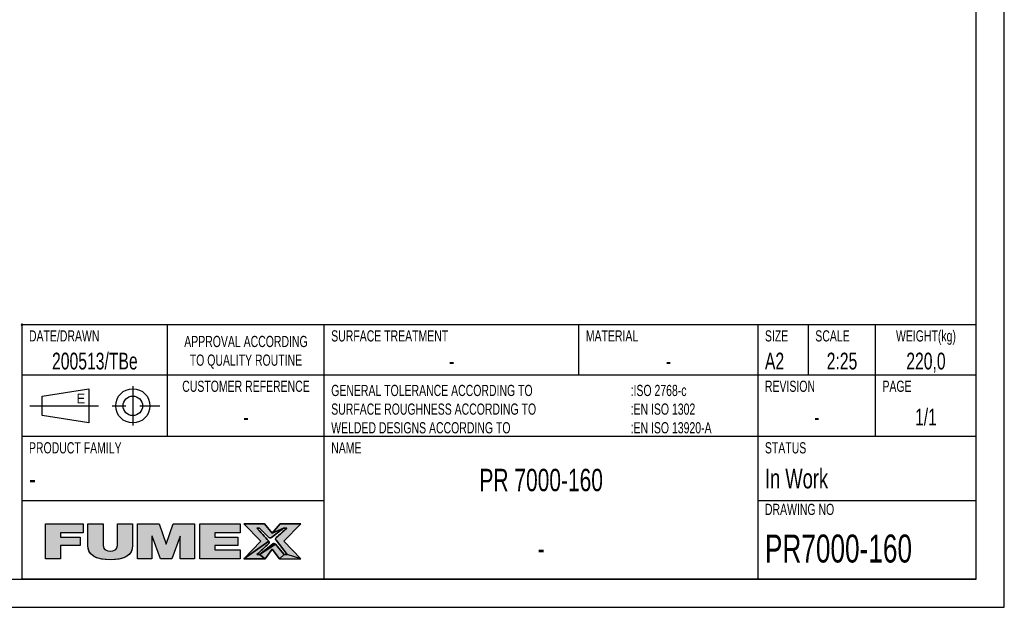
# Model space of a CAD drawing. Extents: x 0 to 594, y 0 to 420.
# Tile 10 of 18: x 418 to 594, y 0 to 105. Entities that reach past the tile are written whole.
import ezdxf

# ---------------------------------------------------------------- set-up
doc = ezdxf.new("R2010")
doc.units = 0
doc.header["$LTSCALE"] = 32.67
doc.linetypes.add('CENTER', pattern=[0.6, 0.375, -0.075, 0.075, -0.075])
doc.layers.get('0').update_dxf_attribs({"linetype": 'CONTINUOUS'})
doc.layers.add('PR7000-160_DXF_CONTINUOUS_', color=7, linetype='CONTINUOUS')
doc.layers.add('PR7000-160_DXF_FORMAT', color=7, linetype='CONTINUOUS')
doc.styles.add('TEXTSTYLE_2', font='txt', dxfattribs={"width": 0.7})
doc.styles.add('TEXTSTYLE_3', font='txt')

# ---------------------------------------------------------------- blocks, each defined once
blk = doc.blocks.new('FUMEX_LOGO_NEW_BL1', base_point=(445.5, 12))
at = {"layer": 'PR7000-160_DXF_CONTINUOUS_', "linetype": 'CONTINUOUS'}
for points in [[(422.68, 14.93), (429.44, 14.93), (429.44, 13.33), (425.38, 13.33), (425.38, 12.56), (428.86, 12.56), (428.86, 11.07), (425.38, 11.07), (425.38, 8.69), (422.68, 8.69)], [(438.23, 14.93), (438.23, 11.06), (438.19, 10.57), (438.08, 10.15), (437.9, 9.79), (437.65, 9.46), (437.33, 9.19), (436.92, 8.95), (436.41, 8.76), (435.77, 8.61), (434.99, 8.52), (434.25, 8.5), (433.5, 8.52), (432.73, 8.61), (432.09, 8.76), (431.58, 8.95), (431.17, 9.19), (430.84, 9.47), (430.59, 9.79), (430.41, 10.16), (430.3, 10.58), (430.26, 11.06), (430.26, 14.93), (432.96, 14.93), (432.96, 11.49), (432.96, 11.12), (433.02, 10.79), (433.12, 10.54), (433.27, 10.34), (433.51, 10.19), (433.83, 10.09), (434.26, 10.06), (434.69, 10.09), (435, 10.19), (435.23, 10.34), (435.38, 10.54), (435.48, 10.79), (435.53, 11.13), (435.54, 11.49), (435.54, 14.93)], [(439.14, 14.93), (442.97, 14.93), (444.22, 11.26), (444.24, 11.26), (445.49, 14.93), (449.32, 14.93), (449.32, 8.69), (446.77, 8.69), (446.77, 12.7), (446.75, 12.7), (445.23, 8.69), (443.23, 8.69), (441.71, 12.7), (441.68, 12.7), (441.68, 8.69), (439.14, 8.69)], [(450.23, 14.93), (457.46, 14.93), (457.46, 13.33), (452.92, 13.33), (452.92, 12.56), (457.04, 12.56), (457.04, 11.07), (452.92, 11.07), (452.92, 10.29), (457.46, 10.29), (457.46, 8.69), (450.23, 8.69)], [(460.44, 14.17), (462.56, 11.81), (458.12, 8.69), (461.18, 11.81), (458.1, 14.93), (461.8, 14.93), (463.21, 13.23), (465.19, 14.17), (463.07, 12.47), (462.94, 12.41), (462.87, 12.4), (462.72, 12.42), (462.59, 12.49), (460.94, 14.17)], [(468.32, 14.93), (465.24, 11.81), (468.3, 8.69), (465.86, 9.45), (463.87, 11.98), (463.87, 11.98), (463.8, 12.1), (463.78, 12.23), (463.81, 12.33), (463.89, 12.45), (465.8, 14.17), (465.19, 14.17), (463.21, 13.23), (464.62, 14.93)], [(460.94, 9.45), (461.95, 8.69), (458.12, 8.69), (462.56, 11.81), (462.63, 11.69), (462.64, 11.55), (462.62, 11.45), (462.53, 11.34), (460.45, 9.45)], [(463.48, 11.4), (463.63, 11.38), (463.75, 11.3), (460.94, 9.45), (463.28, 11.33), (463.41, 11.39)], [(463.21, 10.4), (461.95, 8.69), (460.94, 9.45), (463.75, 11.3), (465.33, 9.45), (464.47, 8.69)]]:
    blk.add_hatch(color=2, dxfattribs=at).paths.add_polyline_path(points)
at = {"layer": 'PR7000-160_DXF_CONTINUOUS_', "color": 2, "linetype": 'CONTINUOUS'}
for p, q in [((422.68, 8.69), (422.68, 14.93)), ((422.68, 14.93), (429.44, 14.93)), ((429.44, 14.93), (429.44, 13.33)), ((439.14, 8.69), (439.14, 14.93)), ((439.14, 14.93), (442.97, 14.93)), ((442.97, 14.93), (444.22, 11.26)), ((444.24, 11.26), (445.49, 14.93)), ((445.49, 14.93), (449.32, 14.93)), ((449.32, 14.93), (449.32, 8.69)), ((450.23, 8.69), (450.23, 14.93)), ((450.23, 14.93), (457.46, 14.93)), ((457.46, 14.93), (457.46, 13.33)), ((461.8, 14.93), (458.1, 14.93)), ((458.1, 14.93), (461.18, 11.81)), ((463.21, 13.23), (461.8, 14.93)), ((464.62, 14.93), (463.21, 13.23)), ((468.32, 14.93), (464.62, 14.93)), ((465.24, 11.81), (468.32, 14.93)), ((429.44, 13.33), (425.38, 13.33)), ((425.38, 13.33), (425.38, 12.56)), ((425.38, 12.56), (428.86, 12.56)), ((428.86, 12.56), (428.86, 11.07)), ((441.71, 12.7), (441.68, 12.7)), ((441.68, 12.7), (441.68, 8.69)), ((443.23, 8.69), (441.71, 12.7)), ((446.75, 12.7), (445.23, 8.69)), ((446.77, 12.7), (446.75, 12.7)), ((446.77, 8.69), (446.77, 12.7)), ((457.46, 13.33), (452.92, 13.33)), ((452.92, 13.33), (452.92, 12.56)), ((452.92, 12.56), (457.04, 12.56)), ((457.04, 12.56), (457.04, 11.07)), ((428.86, 11.07), (425.38, 11.07)), ((425.38, 11.07), (425.38, 8.69)), ((444.22, 11.26), (444.24, 11.26)), ((457.04, 11.07), (452.92, 11.07)), ((452.92, 11.07), (452.92, 10.29)), ((461.18, 11.81), (458.12, 8.69)), ((468.3, 8.69), (465.24, 11.81)), ((452.92, 10.29), (457.46, 10.29)), ((457.46, 10.29), (457.46, 8.69)), ((461.95, 8.69), (463.21, 10.4)), ((463.21, 10.4), (464.47, 8.69)), ((425.38, 8.69), (422.68, 8.69)), ((441.68, 8.69), (439.14, 8.69)), ((445.23, 8.69), (443.23, 8.69)), ((449.32, 8.69), (446.77, 8.69)), ((457.46, 8.69), (450.23, 8.69)), ((458.12, 8.69), (461.95, 8.69)), ((464.47, 8.69), (468.3, 8.69))]:
    blk.add_line(p, q, dxfattribs=at)
for points in [[(422.68, 14.93), (429.44, 14.93), (429.44, 13.33), (425.38, 13.33), (425.38, 12.56), (428.86, 12.56), (428.86, 11.07), (425.38, 11.07), (425.38, 8.69), (422.68, 8.69), (422.68, 14.93)], [(438.23, 14.93), (438.23, 11.06), (438.19, 10.57), (438.08, 10.15), (437.9, 9.79), (437.65, 9.46), (437.33, 9.19), (436.92, 8.95), (436.41, 8.76), (435.77, 8.61), (434.99, 8.52), (434.25, 8.5), (433.5, 8.52), (432.73, 8.61), (432.09, 8.76), (431.58, 8.95), (431.17, 9.19), (430.84, 9.47), (430.59, 9.79), (430.41, 10.16), (430.3, 10.58), (430.26, 11.06), (430.26, 14.93), (432.96, 14.93), (432.96, 11.49), (432.96, 11.12), (433.02, 10.79), (433.12, 10.54), (433.27, 10.34), (433.51, 10.19), (433.83, 10.09), (434.26, 10.06), (434.69, 10.09), (435, 10.19), (435.23, 10.34), (435.38, 10.54), (435.48, 10.79), (435.53, 11.13), (435.54, 11.49), (435.54, 14.93), (438.23, 14.93)], [(439.14, 14.93), (442.97, 14.93), (444.22, 11.26), (444.24, 11.26), (445.49, 14.93), (449.32, 14.93), (449.32, 8.69), (446.77, 8.69), (446.77, 12.7), (446.75, 12.7), (445.23, 8.69), (443.23, 8.69), (441.71, 12.7), (441.68, 12.7), (441.68, 8.69), (439.14, 8.69), (439.14, 14.93)], [(450.23, 14.93), (457.46, 14.93), (457.46, 13.33), (452.92, 13.33), (452.92, 12.56), (457.04, 12.56), (457.04, 11.07), (452.92, 11.07), (452.92, 10.29), (457.46, 10.29), (457.46, 8.69), (450.23, 8.69), (450.23, 14.93)], [(460.44, 14.17), (462.56, 11.81), (458.12, 8.69), (461.18, 11.81), (458.1, 14.93), (461.8, 14.93), (463.21, 13.23), (465.19, 14.17), (463.07, 12.47), (462.94, 12.41), (462.87, 12.4), (462.72, 12.42), (462.59, 12.49), (460.94, 14.17), (460.44, 14.17)], [(468.32, 14.93), (465.24, 11.81), (468.3, 8.69), (465.86, 9.45), (463.87, 11.98), (463.87, 11.98), (463.8, 12.1), (463.78, 12.23), (463.81, 12.33), (463.89, 12.45), (465.8, 14.17), (465.19, 14.17), (463.21, 13.23), (464.62, 14.93), (468.32, 14.93)], [(460.94, 9.45), (461.95, 8.69), (458.12, 8.69), (462.56, 11.81), (462.63, 11.69), (462.64, 11.55), (462.62, 11.45), (462.53, 11.34), (460.45, 9.45), (460.94, 9.45)], [(463.48, 11.4), (463.63, 11.38), (463.75, 11.3), (460.94, 9.45), (463.28, 11.33), (463.41, 11.39), (463.48, 11.4)], [(463.21, 10.4), (461.95, 8.69), (460.94, 9.45), (463.75, 11.3), (465.33, 9.45), (464.47, 8.69), (463.21, 10.4)]]:
    blk.add_lwpolyline(points, dxfattribs=at)
for points, knots in [([(438.23, 14.93), (437.33, 14.93), (436.43, 14.93), (435.54, 14.93), (435.54, 13.8), (435.54, 12.62), (435.54, 11.49), (435.54, 10.85), (435.54, 10.06), (434.26, 10.06), (432.96, 10.06), (432.96, 10.85), (432.96, 11.49), (432.96, 12.62), (432.96, 13.8), (432.96, 14.93), (432.06, 14.93), (431.16, 14.93), (430.26, 14.93), (430.26, 13.66), (430.26, 12.34), (430.26, 11.06), (430.26, 9.33), (431.58, 8.5), (434.25, 8.5), (436.92, 8.5), (438.23, 9.33), (438.23, 11.06), (438.23, 12.34), (438.23, 13.66), (438.23, 14.93)], [0, 0, 0, 0, 1, 1, 1, 2, 2, 2, 3, 3, 3, 4, 4, 4, 5, 5, 5, 6, 6, 6, 7, 7, 7, 8, 8, 8, 9, 9, 9, 10, 10, 10, 10]), ([(465.86, 9.45), (465.86, 9.45), (465.33, 9.45), (465.33, 9.45), (465.33, 9.45), (463.75, 11.3), (463.75, 11.3), (463.62, 11.42), (463.42, 11.43), (463.28, 11.33), (463.28, 11.33), (460.94, 9.45), (460.94, 9.45), (460.94, 9.45), (460.45, 9.45), (460.45, 9.45), (461.15, 10.08), (461.84, 10.71), (462.53, 11.34), (462.67, 11.47), (462.68, 11.67), (462.56, 11.81), (461.85, 12.6), (461.15, 13.38), (460.44, 14.17), (460.44, 14.17), (460.94, 14.17), (460.94, 14.17), (460.94, 14.17), (462.59, 12.49), (462.59, 12.49), (462.72, 12.38), (462.93, 12.37), (463.07, 12.47), (463.07, 12.47), (465.19, 14.17), (465.19, 14.17), (465.19, 14.17), (465.8, 14.17), (465.8, 14.17), (465.16, 13.6), (464.53, 13.02), (463.89, 12.45), (463.75, 12.32), (463.74, 12.12), (463.87, 11.98), (463.87, 11.98), (463.87, 11.98), (463.87, 11.98), (463.87, 11.98), (465.86, 9.45), (465.86, 9.45)], [0, 0, 0, 0, 1, 1, 1, 2, 2, 2, 3, 3, 3, 4, 4, 4, 5, 5, 5, 6, 6, 6, 7, 7, 7, 8, 8, 8, 9, 9, 9, 10, 10, 10, 11, 11, 11, 12, 12, 12, 13, 13, 13, 14, 14, 14, 15, 15, 15, 16, 16, 16, 17, 17, 17, 17]), ([(463.87, 11.98), (463.74, 12.12), (463.75, 12.32), (463.89, 12.45), (464.53, 13.02), (465.16, 13.6), (465.8, 14.17), (465.8, 14.17), (465.19, 14.17), (465.19, 14.17), (465.19, 14.17), (463.07, 12.47), (463.07, 12.47), (462.93, 12.37), (462.72, 12.38), (462.59, 12.49), (462.59, 12.49), (460.94, 14.17), (460.94, 14.17), (460.94, 14.17), (460.44, 14.17), (460.44, 14.17), (461.15, 13.38), (461.85, 12.6), (462.56, 11.81), (462.68, 11.67), (462.67, 11.47), (462.53, 11.34), (461.84, 10.71), (461.15, 10.08), (460.45, 9.45), (460.45, 9.45), (460.94, 9.45), (460.94, 9.45), (460.94, 9.45), (463.28, 11.33), (463.28, 11.33), (463.42, 11.43), (463.62, 11.42), (463.75, 11.3), (463.75, 11.3), (465.33, 9.45), (465.33, 9.45), (465.33, 9.45), (465.86, 9.45), (465.86, 9.45), (465.86, 9.45), (463.87, 11.98), (463.87, 11.98), (463.87, 11.98), (463.87, 11.98), (463.87, 11.98)], [0, 0, 0, 0, 1, 1, 1, 2, 2, 2, 3, 3, 3, 4, 4, 4, 5, 5, 5, 6, 6, 6, 7, 7, 7, 8, 8, 8, 9, 9, 9, 10, 10, 10, 11, 11, 11, 12, 12, 12, 13, 13, 13, 14, 14, 14, 15, 15, 15, 16, 16, 16, 17, 17, 17, 17])]:
    blk.add_open_spline(points, degree=3, knots=knots, dxfattribs=at)
blk.add_solid([(465.86, 9.45), (468.3, 8.69), (465.33, 9.45), (464.47, 8.69)], dxfattribs=at)
blk = doc.blocks.new('VYPLACERING_BL2', base_point=(431.5, 36))
at = {"layer": 'PR7000-160_DXF_CONTINUOUS_', "color": 7, "linetype": 'CONTINUOUS'}
for p, q in [((422.09375, 37.75), (430.40625, 39.0625)), ((430.40625, 39.0625), (430.40625, 32.9375)), ((422.09375, 34.25), (422.09375, 37.75)), ((430.40625, 32.9375), (422.09375, 34.25))]:
    blk.add_line(p, q, dxfattribs=at)
at = {"layer": 'PR7000-160_DXF_CONTINUOUS_', "color": 7, "linetype": 'CENTER'}
for p, q in [((438.28125, 39.5), (438.28125, 32.5)), ((419.90625, 36), (443.09375, 36))]:
    blk.add_line(p, q, dxfattribs=at)
at = {"layer": 'PR7000-160_DXF_CONTINUOUS_', "color": 7, "linetype": 'CONTINUOUS'}
for radius in [3.0625, 1.75]:
    blk.add_circle((438.28125, 36), radius, dxfattribs=at)

msp = doc.modelspace()

# ---------------------------------------------------------------- linework, layer by layer
at = {"layer": 'PR7000-160_DXF_FORMAT', "color": 7, "linetype": 'CONTINUOUS'}
for p, q in [((594, 0), (594, 420)), ((589, 5), (589, 415)), ((418.66, 50.34), (418.34, 50.66)), ((418.66, 50.66), (418.34, 50.34)), ((589, 50.5), (418.5, 50.5)), ((418.5, 5), (418.5, 50.5)), ((444.5, 30.5), (444.5, 50.5)), ((472.5, 5), (472.5, 50.5)), ((518, 41.5), (518, 50.5)), ((550, 5), (550, 50.5)), ((559, 41.5), (559, 50.5)), ((571, 30.5), (571, 50.5)), ((589, 5), (589, 50.5)), ((589, 41.5), (418.5, 41.5)), ((589, 30.5), (418.5, 30.5)), ((472.5, 19), (418.5, 19)), ((589, 19), (550, 19)), ((25, 5), (589, 5)), ((589, 5), (418.5, 5)), ((0, 0), (594, 0))]:
    msp.add_line(p, q, dxfattribs=at)

# ---------------------------------------------------------------- block references
at = {"layer": 'PR7000-160_DXF_CONTINUOUS_', "color": 7, "linetype": 'CONTINUOUS'}
msp.add_blockref('VYPLACERING_BL2', (431.5, 36), dxfattribs=at)
at = {"layer": 'PR7000-160_DXF_CONTINUOUS_', "color": 2, "linetype": 'CONTINUOUS'}
msp.add_blockref('FUMEX_LOGO_NEW_BL1', (445.5, 12), dxfattribs=at)

# ---------------------------------------------------------------- texts
at = {"color": 7, "linetype": 'CONTINUOUS'}
for s, insert, char_height, width, attachment_point, style in [('DATE/DRAWN', (419.73, 49.5), 2, 14, 1, 'TEXTSTYLE_2'), ('SURFACE TREATMENT', (473.73, 49.5), 2, 23.8, 1, 'TEXTSTYLE_2'), ('MATERIAL', (519.23, 49.5), 2, 11.2, 1, 'TEXTSTYLE_2'), ('SIZE ', (551.23, 49.5), 2, 7, 1, 'TEXTSTYLE_2'), ('SCALE', (560.23, 49.5), 2, 7, 1, 'TEXTSTYLE_2'), ('WEIGHT(kg)', (580, 49.5), 2, 14, 2, 'TEXTSTYLE_2'), ('APPROVAL ACCORDING\\PTO QUALITY ROUTINE', (458.5, 48.5), 2, 25.2, 2, 'TEXTSTYLE_2'), ('200513/TBe', (431.5, 45.5), 3, 21, 2, 'TEXTSTYLE_2'), ('A2 ', (551.23, 45.5), 3, 6.3, 1, 'TEXTSTYLE_2'), ('2:25', (565, 45.5), 3, 8.4, 2, 'TEXTSTYLE_2'), ('220,0', (580, 45.5), 3, 10.5, 2, 'TEXTSTYLE_2'), ('-', (495.25, 45.5), 3, 2.1, 2, 'TEXTSTYLE_2'), ('-', (534, 45.5), 3, 2.1, 2, 'TEXTSTYLE_2'), ('CUSTOMER REFERENCE', (458.5, 40.5), 2, 25.2, 2, 'TEXTSTYLE_2'), ('REVISION', (551.23, 40.5), 2, 11.2, 1, 'TEXTSTYLE_2'), ('PAGE', (572.23, 40.5), 2, 5.6, 1, 'TEXTSTYLE_2'), ('GENERAL TOLERANCE ACCORDING TO\\PSURFACE ROUGHNESS ACCORDING TO\\PWELDED DESIGNS ACCORDING TO\\P ', (473.73, 39.75), 2, 42, 1, 'TEXTSTYLE_2'), (':ISO 2768-c\\P:EN ISO 1302\\P:EN ISO 13920-A', (527.23, 39.75), 2, 21, 1, 'TEXTSTYLE_2'), ('E', (428.22, 38.19), 1.75, 1.75, 1, 'TEXTSTYLE_3'), ('1/1', (580, 35.5), 3, 6.3, 2, 'TEXTSTYLE_2'), ('-', (458.5, 35.5), 3, 2.1, 2, 'TEXTSTYLE_2'), ('- ', (560.5, 35.5), 3, 4.2, 2, 'TEXTSTYLE_2'), ('PRODUCT FAMILY', (419.73, 29.5), 2, 19.6, 1, 'TEXTSTYLE_2'), ('NAME ', (473.73, 29.5), 2, 7, 1, 'TEXTSTYLE_2'), ('STATUS ', (551.23, 29.5), 2, 9.8, 1, 'TEXTSTYLE_2'), ('PR 7000-160', (511.25, 24.75), 4, 30.8, 2, 'TEXTSTYLE_2'), ('In Work  ', (551.23, 24.75), 3.5, 22.05, 1, 'TEXTSTYLE_2'), ('-', (419.73, 25), 4, 2.8, 1, 'TEXTSTYLE_2'), ('DRAWING NO', (551.23, 18.5), 2, 14, 1, 'TEXTSTYLE_2')]:
    msp.add_mtext(s, dxfattribs=dict(at, insert=insert, char_height=char_height, width=width, attachment_point=attachment_point, style=style))
at = {"layer": 'PR7000-160_DXF_FORMAT', "color": 7, "linetype": 'CONTINUOUS', "style": 'TEXTSTYLE_2'}
for s, insert, char_height, width, attachment_point in [('PR7000-160', (551.23, 13), 5, 35, 1), ('-', (511.25, 12.5), 4, 2.8, 2)]:
    msp.add_mtext(s, dxfattribs=dict(at, insert=insert, char_height=char_height, width=width, attachment_point=attachment_point))

doc.saveas('drawing.dxf')
